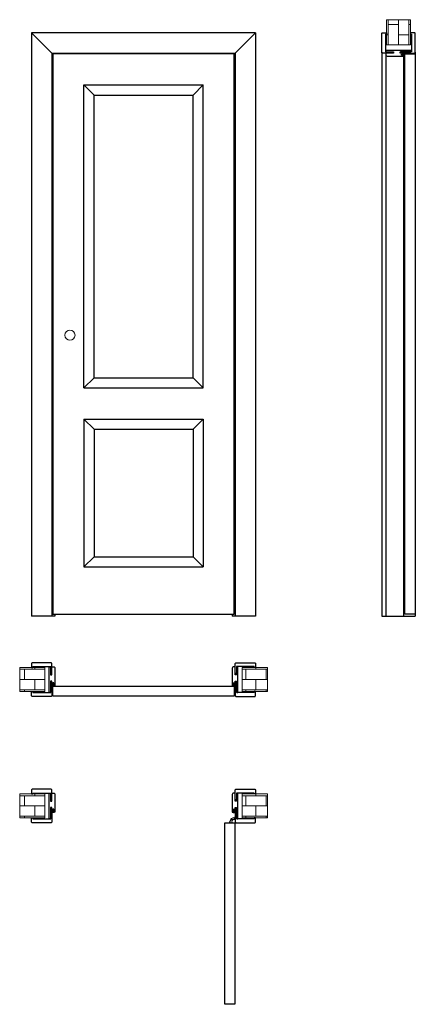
# Model space of a CAD drawing. Header units: millimetres. Extents: x -7516 to 7025, y -7461 to 3001.
# Tile 2 of 7: x -3540 to -1975, y -7161 to -3266. Entities that reach past the tile are written whole.
import ezdxf

# ---------------------------------------------------------------- set-up
doc = ezdxf.new("R2010")
doc.units = ezdxf.units.MM
doc.header["$LTSCALE"] = 0.5
for name, color, linetype, lineweight in [('cienka', 7, 'Continuous', 13), ('główna', 7, 'Continuous', 25), ('wymiary', 7, 'Continuous', 13)]:
    doc.layers.add(name, color=color, linetype=linetype, lineweight=lineweight)

msp = doc.modelspace()

# ---------------------------------------------------------------- hatches: boundary and pattern name
at = {"layer": 'cienka'}
h = msp.add_hatch(dxfattribs=at)
h.set_pattern_fill('AR-B816', color=256, scale=0.2, angle=90)
h.set_pattern_definition([(90, (-2041.3, -3366.13), (-40.64, 2e-15), []), (180, (-2041.3, -3366.13), (-40.64, -40.64), [40.64, -40.64])])
h.paths.add_polyline_path([(-1993.8, -3266.1), (-1993.8, -3366.1), (-2088.8, -3366.1), (-2088.8, -3266.1)])
h = msp.add_hatch(color=256, dxfattribs=at)
h.dxf.hatch_style = 1
h.paths.add_polyline_path([(-2021.6, -3404.5), (-2021.6, -3405.6, 0.325014), (-2021.4, -3405.9), (-2021, -3406), (-2021, -3410.1), (-2017, -3410.1), (-2017, -3408.2, -0.165166), (-2016.3, -3407, 0.233182), (-2015.8, -3406.1), (-2015.8, -3398.6, 0.867797), (-2016.5, -3398.5), (-2018.3, -3403.8, -0.774953), (-2018.9, -3403.7), (-2020.1, -3399.3, -0.423904), (-2019.3, -3398.5, 0.979906), (-2019.3, -3398.1), (-2019.6, -3398.1, 0.157892), (-2020, -3398.3, -0.126306), (-2021, -3398.7), (-2021, -3402.1), (-2026.8, -3402.1, 0.414377), (-2027.5, -3402.9, 0.073964), (-2027.5, -3403.1, 0.160171), (-2024.6, -3405.9), (-2024.1, -3405.4, -0.189326), (-2026.5, -3403.2, -1.179661), (-2026.2, -3403.1), (-2026.2, -3403.3), (-2025.6, -3403.4, -0.09385), (-2022.7, -3405.9), (-2022.3, -3405.7, -0.092298), (-2023.5, -3404.2, -0.624355), (-2023.2, -3403.8), (-2022, -3404, -0.359392)])
h.paths.add_polyline_path([(-2020.1, -3402.5), (-2020.6, -3399.9), (-2019.4, -3403.9, 0.775078), (-2017.7, -3403.9), (-2016.9, -3401.7, 0.065722), (-2016.4, -3399.6, -1.252378), (-2016.1, -3399.7, 0.127045), (-2016.5, -3401.1), (-2016.5, -3406.1, -0.177048), (-2016.6, -3406.5, 0.075328), (-2017.5, -3407.6, -0.688866), (-2017.9, -3407.6, 0.132303), (-2018.2, -3407.1), (-2020.1, -3405.3)], flags=16)
h.paths.add_polyline_path([(-2020.1, -3406.1), (-2017.8, -3408.3), (-2017.8, -3409.3), (-2020.1, -3409.3)], flags=16)
h = msp.add_hatch(dxfattribs=at)
h.set_pattern_fill('AR-B816', color=256, scale=0.2)
h.set_pattern_definition([(0, (-3440, -5876.83), (0, 40.64), []), (90, (-3440, -5876.83), (-40.64, 40.64), [40.64, -40.64])])
h.paths.add_polyline_path([(-3540, -5924.3), (-3440, -5924.3), (-3440, -5829.3), (-3540, -5829.3)])
h = msp.add_hatch(dxfattribs=at)
h.set_pattern_fill('AR-B816', color=256, scale=0.2)
h.set_pattern_definition([(0, (-3540, -5876.83), (0, 40.64), []), (90, (-3540, -5876.83), (-40.64, 40.64), [40.64, -40.64])])
h.paths.add_polyline_path([(-2560, -5924.3), (-2660, -5924.3), (-2660, -5829.3), (-2560, -5829.3)])
h = msp.add_hatch(color=256, dxfattribs=at)
h.dxf.hatch_style = 1
h.paths.add_polyline_path([(-3407.3, -5894.9), (-3407.1, -5896.1, 1.393865), (-3405.8, -5896.7, -0.60272), (-3405.3, -5896.8), (-3405.1, -5897.1), (-3401, -5897.1), (-3401, -5901.2), (-3402.9, -5901.2, 0.165166), (-3404.2, -5901.8, -0.233182), (-3405, -5902.4), (-3412.5, -5902.4, -0.83504), (-3412.6, -5901.6), (-3407.3, -5899.8, 0.745218), (-3407.4, -5899.3), (-3411.8, -5898, 0.419418), (-3412.6, -5898.8, -1.009485), (-3413, -5898.8), (-3413, -5898.3, 0.150738), (-3412.5, -5897.1), (-3409, -5897.1), (-3409, -5891.4, -0.630775), (-3407.8, -5890.8, -0.151937), (-3405.2, -5893.5), (-3405.7, -5894.1, 0.188799), (-3407.9, -5891.6), (-3407.7, -5892.6, 0.09385), (-3405.2, -5895.4), (-3405.5, -5895.8, 0.092299), (-3407, -5894.7, 0.624925)])
h.paths.add_polyline_path([(-3405.9, -5898.1), (-3404, -5899.9, 0.112212), (-3403.6, -5900.2, -0.864372), (-3403.6, -5900.7, 0.067165), (-3404.5, -5901.4, -0.238784), (-3405, -5901.7), (-3410, -5901.7, 0.127045), (-3411.4, -5902, -1.252378), (-3411.5, -5901.7, 0.07005), (-3409.3, -5901.2), (-3407.1, -5900.4, 0.808837), (-3407.4, -5898.7), (-3407.6, -5898.6), (-3411.2, -5897.6), (-3408.6, -5898.1)], flags=16)
h.paths.add_polyline_path([(-3405.1, -5898), (-3401.8, -5898), (-3401.8, -5900.4), (-3402.8, -5900.4)], flags=16)
h = msp.add_hatch(color=256, dxfattribs=at)
h.dxf.hatch_style = 1
h.paths.add_polyline_path([(-2693.4, -5896.5), (-2694.5, -5896.5, 0.325014), (-2694.7, -5896.8), (-2694.9, -5897.1), (-2699, -5897.1), (-2699, -5901.2), (-2697.1, -5901.2, -0.165166), (-2695.8, -5901.8, 0.233182), (-2695, -5902.4), (-2687.5, -5902.4, 0.867797), (-2687.4, -5901.6), (-2692.6, -5899.9, -0.733325), (-2692.7, -5899.3), (-2688.2, -5898, -0.423904), (-2687.4, -5898.8, 0.979906), (-2687, -5898.8), (-2687, -5898.6, 0.157892), (-2687.1, -5898.2, -0.126306), (-2687.5, -5897.1), (-2691, -5897.1), (-2691, -5891.3, 0.414377), (-2691.8, -5890.6, 0.073964), (-2692, -5890.7, 0.160171), (-2694.8, -5893.5), (-2694.3, -5894.1, -0.189326), (-2692.1, -5891.6, -1.179661), (-2692, -5891.9), (-2692.1, -5891.9), (-2692.3, -5892.6, -0.09385), (-2694.8, -5895.4), (-2694.5, -5895.8, -0.092298), (-2693, -5894.7, -0.624355), (-2692.7, -5894.9), (-2692.9, -5896.1, -0.359392)])
h.paths.add_polyline_path([(-2691.4, -5898.1), (-2688.8, -5897.6), (-2692.8, -5898.7, 0.775078), (-2692.8, -5900.4), (-2690.6, -5901.2, 0.065722), (-2688.5, -5901.7, -1.252378), (-2688.6, -5902, 0.127045), (-2690, -5901.7), (-2695, -5901.7, -0.177048), (-2695.4, -5901.5, 0.075328), (-2696.4, -5900.7, -0.688866), (-2696.5, -5900.3, 0.132303), (-2696, -5899.9), (-2694.1, -5898.1)], flags=16)
h.paths.add_polyline_path([(-2694.9, -5898), (-2697.2, -5900.4), (-2698.2, -5900.4), (-2698.2, -5898)], flags=16)
h = msp.add_hatch(dxfattribs=at)
h.set_pattern_fill('AR-B816', color=256, scale=0.2)
h.set_pattern_definition([(0, (-3440, -6376.83), (0, 40.64), []), (90, (-3440, -6376.83), (-40.64, 40.64), [40.64, -40.64])])
h.paths.add_polyline_path([(-3540, -6424.3), (-3440, -6424.3), (-3440, -6329.3), (-3540, -6329.3)])
h = msp.add_hatch(dxfattribs=at)
h.set_pattern_fill('AR-B816', color=256, scale=0.2)
h.set_pattern_definition([(0, (-3540, -6376.83), (0, 40.64), []), (90, (-3540, -6376.83), (-40.64, 40.64), [40.64, -40.64])])
h.paths.add_polyline_path([(-2560, -6424.3), (-2660, -6424.3), (-2660, -6329.3), (-2560, -6329.3)])
h = msp.add_hatch(color=256, dxfattribs=at)
h.dxf.hatch_style = 1
h.paths.add_polyline_path([(-3407.3, -6394.9), (-3407.1, -6396.1, 1.393865), (-3405.8, -6396.7, -0.60272), (-3405.3, -6396.8), (-3405.1, -6397.1), (-3401, -6397.1), (-3401, -6401.2), (-3402.9, -6401.2, 0.165166), (-3404.2, -6401.8, -0.233182), (-3405, -6402.4), (-3412.5, -6402.4, -0.83504), (-3412.6, -6401.6), (-3407.3, -6399.8, 0.745218), (-3407.4, -6399.3), (-3411.8, -6398, 0.419418), (-3412.6, -6398.8, -1.009485), (-3413, -6398.8), (-3413, -6398.3, 0.150738), (-3412.5, -6397.1), (-3409, -6397.1), (-3409, -6391.4, -0.630775), (-3407.8, -6390.8, -0.151937), (-3405.2, -6393.5), (-3405.7, -6394.1, 0.188799), (-3407.9, -6391.6), (-3407.7, -6392.6, 0.09385), (-3405.2, -6395.4), (-3405.5, -6395.8, 0.092299), (-3407, -6394.7, 0.624925)])
h.paths.add_polyline_path([(-3405.9, -6398.1), (-3404, -6399.9, 0.112212), (-3403.6, -6400.2, -0.864372), (-3403.6, -6400.7, 0.067165), (-3404.5, -6401.4, -0.238784), (-3405, -6401.7), (-3410, -6401.7, 0.127045), (-3411.4, -6402, -1.252378), (-3411.5, -6401.7, 0.07005), (-3409.3, -6401.2), (-3407.1, -6400.4, 0.808837), (-3407.4, -6398.7), (-3407.6, -6398.6), (-3411.2, -6397.6), (-3408.6, -6398.1)], flags=16)
h.paths.add_polyline_path([(-3405.1, -6398), (-3401.8, -6398), (-3401.8, -6400.4), (-3402.8, -6400.4)], flags=16)
h = msp.add_hatch(color=256, dxfattribs=at)
h.dxf.hatch_style = 1
h.paths.add_polyline_path([(-2693.4, -6396.5), (-2694.5, -6396.5, 0.325014), (-2694.7, -6396.8), (-2694.9, -6397.1), (-2699, -6397.1), (-2699, -6401.2), (-2697.1, -6401.2, -0.165166), (-2695.8, -6401.8, 0.233182), (-2695, -6402.4), (-2687.5, -6402.4, 0.867797), (-2687.4, -6401.6), (-2692.6, -6399.9, -0.733325), (-2692.7, -6399.3), (-2688.2, -6398, -0.423904), (-2687.4, -6398.8, 0.979906), (-2687, -6398.8), (-2687, -6398.6, 0.157892), (-2687.1, -6398.2, -0.126306), (-2687.5, -6397.1), (-2691, -6397.1), (-2691, -6391.3, 0.414377), (-2691.8, -6390.6, 0.073964), (-2692, -6390.7, 0.160171), (-2694.8, -6393.5), (-2694.3, -6394.1, -0.189326), (-2692.1, -6391.6, -1.179661), (-2692, -6391.9), (-2692.1, -6391.9), (-2692.3, -6392.6, -0.09385), (-2694.8, -6395.4), (-2694.5, -6395.8, -0.092298), (-2693, -6394.7, -0.624355), (-2692.7, -6394.9), (-2692.9, -6396.1, -0.359392)])
h.paths.add_polyline_path([(-2691.4, -6398.1), (-2688.8, -6397.6), (-2692.8, -6398.7, 0.775078), (-2692.8, -6400.4), (-2690.6, -6401.2, 0.065722), (-2688.5, -6401.7, -1.252378), (-2688.6, -6402, 0.127045), (-2690, -6401.7), (-2695, -6401.7, -0.177048), (-2695.4, -6401.5, 0.075328), (-2696.4, -6400.7, -0.688866), (-2696.5, -6400.3, 0.132303), (-2696, -6399.9), (-2694.1, -6398.1)], flags=16)
h.paths.add_polyline_path([(-2694.9, -6398), (-2697.2, -6400.4), (-2698.2, -6400.4), (-2698.2, -6398)], flags=16)

# ---------------------------------------------------------------- linework, layer by layer
for points in [[(-2021, -3398.7), (-2021, -3402.1), (-2026.8, -3402.1, 0.414377), (-2027.5, -3402.9, 0.073964), (-2027.5, -3403.1, 0.160171), (-2024.6, -3405.9), (-2024.1, -3405.4, -0.189326), (-2026.5, -3403.2, -1.179661), (-2026.2, -3403.1), (-2026.2, -3403.3), (-2025.6, -3403.4, -0.09385), (-2022.7, -3405.9), (-2022.3, -3405.7, -0.092299), (-2023.5, -3404.2, -0.624306), (-2023.2, -3403.8), (-2022, -3404, -0.359392), (-2021.6, -3404.5), (-2021.6, -3405.6, 0.324495), (-2021.4, -3405.9), (-2021, -3406), (-2021, -3410.1), (-2017, -3410.1), (-2017, -3408.2, -0.165166), (-2016.3, -3407, 0.233182), (-2015.8, -3406.1), (-2015.8, -3398.6, 0.867797), (-2016.5, -3398.5), (-2018.3, -3403.8, -0.774953), (-2018.9, -3403.7), (-2020.1, -3399.3, -0.423904), (-2019.3, -3398.5, 0.979527), (-2019.3, -3398.1), (-2019.6, -3398.1, 0.157892), (-2020, -3398.3, -0.126306), (-2021, -3398.7)], [(-2020.6, -3399.9), (-2020.1, -3402.5), (-2020.1, -3405.3), (-2018.2, -3407.1, -0.132303), (-2017.9, -3407.6, 0.688866), (-2017.5, -3407.6, -0.077159), (-2017.5, -3407.6, -0.075328), (-2016.6, -3406.5, 0.176759), (-2016.5, -3406.1), (-2016.5, -3401.1, -0.127045), (-2016.1, -3399.7, 1.225279), (-2016.4, -3399.6, -0.065963), (-2016.9, -3401.7), (-2017.7, -3403.9, -0.775078), (-2019.4, -3403.9)], [(-3412.5, -5897.1), (-3409, -5897.1), (-3409, -5891.3, -0.414377), (-3408.2, -5890.6, -0.073964), (-3408, -5890.7, -0.160171), (-3405.2, -5893.5), (-3405.7, -5894.1, 0.189326), (-3407.9, -5891.6, 1.179661), (-3408, -5891.9), (-3407.9, -5891.9), (-3407.7, -5892.6, 0.09385), (-3405.2, -5895.4), (-3405.5, -5895.8, 0.092299), (-3407, -5894.7, 0.624306), (-3407.3, -5894.9), (-3407.1, -5896.1, 0.359392), (-3406.6, -5896.5), (-3405.5, -5896.5, -0.324495), (-3405.3, -5896.8), (-3405.1, -5897.1), (-3401, -5897.1), (-3401, -5901.2), (-3402.9, -5901.2, 0.165166), (-3404.2, -5901.8, -0.233182), (-3405, -5902.4), (-3412.5, -5902.4, -0.867797), (-3412.6, -5901.6), (-3407.4, -5899.9, 0.774953), (-3407.4, -5899.3), (-3411.8, -5898, 0.423904), (-3412.6, -5898.8, -0.979527), (-3413, -5898.8), (-3413, -5898.6, -0.157892), (-3412.9, -5898.2, 0.126306), (-3412.5, -5897.1)], [(-3411.2, -5897.6), (-3408.6, -5898.1), (-3405.9, -5898.1), (-3404, -5899.9, 0.132303), (-3403.5, -5900.3, -0.688866), (-3403.6, -5900.7, 0.077159), (-3403.6, -5900.7, 0.075328), (-3404.6, -5901.5, -0.176759), (-3405, -5901.7), (-3410, -5901.7, 0.127045), (-3411.4, -5902, -1.225279), (-3411.5, -5901.7, 0.065963), (-3409.4, -5901.2), (-3407.2, -5900.4, 0.775078), (-3407.2, -5898.7)], [(-2687.5, -5897.1), (-2691, -5897.1), (-2691, -5891.3, 0.414377), (-2691.8, -5890.6, 0.073964), (-2692, -5890.7, 0.160171), (-2694.8, -5893.5), (-2694.3, -5894.1, -0.189326), (-2692.1, -5891.6, -1.179661), (-2692, -5891.9), (-2692.1, -5891.9), (-2692.3, -5892.6, -0.09385), (-2694.8, -5895.4), (-2694.5, -5895.8, -0.092299), (-2693, -5894.7, -0.624306), (-2692.7, -5894.9), (-2692.9, -5896.1, -0.359392), (-2693.4, -5896.5), (-2694.5, -5896.5, 0.324495), (-2694.7, -5896.8), (-2694.9, -5897.1), (-2699, -5897.1), (-2699, -5901.2), (-2697.1, -5901.2, -0.165166), (-2695.8, -5901.8, 0.233182), (-2695, -5902.4), (-2687.5, -5902.4, 0.867797), (-2687.4, -5901.6), (-2692.6, -5899.9, -0.774953), (-2692.6, -5899.3), (-2688.2, -5898, -0.423904), (-2687.4, -5898.8, 0.979527), (-2687, -5898.8), (-2687, -5898.6, 0.157892), (-2687.1, -5898.2, -0.126306), (-2687.5, -5897.1)], [(-2688.8, -5897.6), (-2691.4, -5898.1), (-2694.1, -5898.1), (-2696, -5899.9, -0.132303), (-2696.5, -5900.3, 0.688866), (-2696.4, -5900.7, -0.077159), (-2696.4, -5900.7, -0.075328), (-2695.4, -5901.5, 0.176759), (-2695, -5901.7), (-2690, -5901.7, -0.127045), (-2688.6, -5902, 1.225279), (-2688.5, -5901.7, -0.065963), (-2690.6, -5901.2), (-2692.8, -5900.4, -0.775078), (-2692.8, -5898.7)], [(-3412.5, -6397.1), (-3409, -6397.1), (-3409, -6391.3, -0.414377), (-3408.2, -6390.6, -0.073964), (-3408, -6390.7, -0.160171), (-3405.2, -6393.5), (-3405.7, -6394.1, 0.189326), (-3407.9, -6391.6, 1.179661), (-3408, -6391.9), (-3407.9, -6391.9), (-3407.7, -6392.6, 0.09385), (-3405.2, -6395.4), (-3405.5, -6395.8, 0.092299), (-3407, -6394.7, 0.624306), (-3407.3, -6394.9), (-3407.1, -6396.1, 0.359392), (-3406.6, -6396.5), (-3405.5, -6396.5, -0.324495), (-3405.3, -6396.8), (-3405.1, -6397.1), (-3401, -6397.1), (-3401, -6401.2), (-3402.9, -6401.2, 0.165166), (-3404.2, -6401.8, -0.233182), (-3405, -6402.4), (-3412.5, -6402.4, -0.867797), (-3412.6, -6401.6), (-3407.4, -6399.9, 0.774953), (-3407.4, -6399.3), (-3411.8, -6398, 0.423904), (-3412.6, -6398.8, -0.979527), (-3413, -6398.8), (-3413, -6398.6, -0.157892), (-3412.9, -6398.2, 0.126306), (-3412.5, -6397.1)], [(-3411.2, -6397.6), (-3408.6, -6398.1), (-3405.9, -6398.1), (-3404, -6399.9, 0.132303), (-3403.5, -6400.3, -0.688866), (-3403.6, -6400.7, 0.077159), (-3403.6, -6400.7, 0.075328), (-3404.6, -6401.5, -0.176759), (-3405, -6401.7), (-3410, -6401.7, 0.127045), (-3411.4, -6402, -1.225279), (-3411.5, -6401.7, 0.065963), (-3409.4, -6401.2), (-3407.2, -6400.4, 0.775078), (-3407.2, -6398.7)], [(-2687.5, -6397.1), (-2691, -6397.1), (-2691, -6391.3, 0.414377), (-2691.8, -6390.6, 0.073964), (-2692, -6390.7, 0.160171), (-2694.8, -6393.5), (-2694.3, -6394.1, -0.189326), (-2692.1, -6391.6, -1.179661), (-2692, -6391.9), (-2692.1, -6391.9), (-2692.3, -6392.6, -0.09385), (-2694.8, -6395.4), (-2694.5, -6395.8, -0.092299), (-2693, -6394.7, -0.624306), (-2692.7, -6394.9), (-2692.9, -6396.1, -0.359392), (-2693.4, -6396.5), (-2694.5, -6396.5, 0.324495), (-2694.7, -6396.8), (-2694.9, -6397.1), (-2699, -6397.1), (-2699, -6401.2), (-2697.1, -6401.2, -0.165166), (-2695.8, -6401.8, 0.233182), (-2695, -6402.4), (-2687.5, -6402.4, 0.867797), (-2687.4, -6401.6), (-2692.6, -6399.9, -0.774953), (-2692.6, -6399.3), (-2688.2, -6398, -0.423904), (-2687.4, -6398.8, 0.979527), (-2687, -6398.8), (-2687, -6398.6, 0.157892), (-2687.1, -6398.2, -0.126306), (-2687.5, -6397.1)], [(-2688.8, -6397.6), (-2691.4, -6398.1), (-2694.1, -6398.1), (-2696, -6399.9, -0.132303), (-2696.5, -6400.3, 0.688866), (-2696.4, -6400.7, -0.077159), (-2696.4, -6400.7, -0.075328), (-2695.4, -6401.5, 0.176759), (-2695, -6401.7), (-2690, -6401.7, -0.127045), (-2688.6, -6402, 1.225279), (-2688.5, -6401.7, -0.065963), (-2690.6, -6401.2), (-2692.8, -6400.4, -0.775078), (-2692.8, -6398.7)]]:
    msp.add_lwpolyline(points, format="xyb", close=True)
for points in [[(-2020.1, -3406.1), (-2020.1, -3409.3), (-2017.8, -3409.3), (-2017.8, -3408.3)], [(-3405.1, -5898), (-3401.8, -5898), (-3401.8, -5900.4), (-3402.8, -5900.4)], [(-2694.9, -5898), (-2698.2, -5898), (-2698.2, -5900.4), (-2697.2, -5900.4)], [(-3405.1, -6398), (-3401.8, -6398), (-3401.8, -6400.4), (-3402.8, -6400.4)], [(-2694.9, -6398), (-2698.2, -6398), (-2698.2, -6400.4), (-2697.2, -6400.4)]]:
    msp.add_lwpolyline(points, close=True)
for points in [[(-1993.8, -3266.1), (-1993.8, -3366.1), (-2088.8, -3366.1), (-2088.8, -3266.1)], [(-3540, -5924.3), (-3440, -5924.3), (-3440, -5829.3), (-3540, -5829.3)], [(-2560, -5924.3), (-2660, -5924.3), (-2660, -5829.3), (-2560, -5829.3)], [(-3540, -6424.3), (-3440, -6424.3), (-3440, -6329.3), (-3540, -6329.3)], [(-2560, -6424.3), (-2660, -6424.3), (-2660, -6329.3), (-2560, -6329.3)]]:
    msp.add_lwpolyline(points, close=True, dxfattribs=at)
for points in [[(-2687, -6419.7), (-2701.9, -6426, 0.235469), (-2704.5, -6429), (-2706.9, -6438.3, 0.198912), (-2706.2, -6442.8), (-2705.9, -6443.4)], [(-2697.8, -6443.4), (-2699.7, -6441.9, -0.300966), (-2700.7, -6439.3), (-2699.6, -6435.1, -0.26513), (-2698.9, -6434.4, 0.291127), (-2695.7, -6430.8, -0.201318), (-2695.3, -6430.1), (-2687, -6424.1)], [(-2687, -6432.4), (-2688.4, -6430.6, 0.300966), (-2691, -6429.6), (-2695.2, -6430.7, 0.26513), (-2695.9, -6431.4)]]:
    msp.add_lwpolyline(points, format="xyb", dxfattribs=at)
msp.add_lwpolyline([(-2710.6, -6443.4), (-2704.3, -6428.4)], dxfattribs=at)
msp.add_circle((-2700.2, -6430.1), 2.21, dxfattribs=at)
at = {"layer": 'główna'}
for p, q in [((-3493, -3318.1), (-3493, -5626.1)), ((-2607, -3318.1), (-3493, -3318.1)), ((-3409, -3402.1), (-3493, -3318.1)), ((-2607, -3318.1), (-2691, -3402.1)), ((-2607, -3318.1), (-2607, -5626.1)), ((-3413, -3398.1), (-3413, -5626.1)), ((-3413, -3398.1), (-2687, -3398.1)), ((-2687, -3398.1), (-2687, -5626.1)), ((-2107.8, -3394.9), (-2107.8, -5626.1)), ((-2092, -3404.9), (-2092, -5626.1)), ((-2021, -3410.1), (-2021, -5626.1)), ((-1974.8, -3394.9), (-1974.8, -5626.1)), ((-3286, -4723.1), (-3286, -3524.1)), ((-3286, -3524.1), (-2814, -3524.1)), ((-3286, -3524.1), (-3246, -3564.1)), ((-2814, -3524.1), (-2854, -3564.1)), ((-2814, -4723.1), (-2814, -3524.1)), ((-3246, -4683.1), (-3246, -3564.1)), ((-3246, -3564.1), (-2854, -3564.1)), ((-2854, -4683.1), (-2854, -3564.1)), ((-3286, -4723.1), (-3246, -4683.1)), ((-3246, -4683.1), (-2854, -4683.1)), ((-2854, -4683.1), (-2814, -4723.1)), ((-3286, -4723.1), (-2814, -4723.1)), ((-3286, -4846.1), (-2814, -4846.1)), ((-3286, -4846.1), (-3286, -5431.2)), ((-3286, -4846.1), (-3246, -4886.1)), ((-2814, -4846.1), (-2854, -4886.1)), ((-2814, -4846.1), (-2814, -5431.2)), ((-3246, -4886.1), (-2854, -4886.1)), ((-3246, -4886.1), (-3246, -5391.2)), ((-2854, -4886.1), (-2854, -5391.2)), ((-3286, -5431.2), (-3246, -5391.2)), ((-3246, -5391.2), (-2854, -5391.2)), ((-2814, -5431.2), (-2854, -5391.2)), ((-3286, -5431.2), (-2814, -5431.2)), ((-3401, -5626.1), (-3493, -5626.1)), ((-3401, -5618.1), (-3401, -5626.1)), ((-2699, -5618.1), (-2699, -5626.1)), ((-2607, -5626.1), (-2699, -5626.1)), ((-2107.8, -5626.1), (-1974.8, -5626.1))]:
    msp.add_line(p, q, dxfattribs=at)
for points in [[(-2088.8, -3318.1), (-2088.8, -3323.3), (-2092.6, -3323.3), (-2092.6, -3393.8), (-2063.8, -3393.8), (-2063.8, -3395.1), (-2066.8, -3398.1), (-2104.6, -3398.1, -0.414214), (-2107.8, -3394.9), (-2107.8, -3321.3, -0.414214), (-2104.6, -3318.1)], [(-1993.8, -3318.1), (-1993.8, -3323.3), (-1990, -3323.3), (-1990, -3393.8), (-2032.8, -3393.8), (-2032.8, -3395.1), (-2029.8, -3398.1), (-1978, -3398.1, 0.414214), (-1974.8, -3394.9), (-1974.8, -3321.3, 0.414214), (-1978, -3318.1)], [(-2092, -3387.9), (-2092, -3391.4), (-2089.8, -3393.6), (-2060.8, -3393.6), (-2060.8, -3398.1), (-2092, -3398.1), (-2092, -3404.9, 0.414214), (-2086.8, -3410.1), (-2021, -3410.1), (-2021, -3406.1), (-2029, -3406.1), (-2029, -3402.1), (-2021, -3402.1), (-2021, -3398.1), (-2035, -3398.1), (-2035, -3393.6), (-1992, -3393.6), (-1990, -3391.6), (-1990, -3387.9), (-2091.8, -3387.9)], [(-3493, -5829.3), (-3487.8, -5829.3), (-3487.8, -5825.5), (-3417.3, -5825.5), (-3417.3, -5854.3), (-3416, -5854.3), (-3413, -5851.3), (-3413, -5813.5, 0.414214), (-3416.2, -5810.3), (-3489.8, -5810.3, 0.414214), (-3493, -5813.5)], [(-3423.2, -5826.1), (-3419.7, -5826.1), (-3417.5, -5828.3), (-3417.5, -5857.3), (-3413, -5857.3), (-3413, -5826.1), (-3406.2, -5826.1, -0.414214), (-3401, -5831.3), (-3401, -5897.1), (-3405, -5897.1), (-3405, -5889.1), (-3409, -5889.1), (-3409, -5897.1), (-3413, -5897.1), (-3413, -5883.1), (-3417.5, -5883.1), (-3417.5, -5926.1), (-3419.5, -5928.1), (-3423.2, -5928.1), (-3423.2, -5826.3)], [(-2676.8, -5826.1), (-2680.3, -5826.1), (-2682.5, -5828.3), (-2682.5, -5857.3), (-2687, -5857.3), (-2687, -5826.1), (-2693.8, -5826.1, 0.414214), (-2699, -5831.3), (-2699, -5897.1), (-2695, -5897.1), (-2695, -5889.1), (-2691, -5889.1), (-2691, -5897.1), (-2687, -5897.1), (-2687, -5883.1), (-2682.5, -5883.1), (-2682.5, -5926.1), (-2680.5, -5928.1), (-2676.8, -5928.1), (-2676.8, -5826.3)], [(-2607, -5829.3), (-2612.2, -5829.3), (-2612.2, -5825.5), (-2682.7, -5825.5), (-2682.7, -5854.3), (-2684, -5854.3), (-2687, -5851.3), (-2687, -5813.5, -0.414214), (-2683.8, -5810.3), (-2610.2, -5810.3, -0.414214), (-2607, -5813.5)], [(-3493, -5924.3), (-3487.8, -5924.3), (-3487.8, -5928.1), (-3417.3, -5928.1), (-3417.3, -5885.3), (-3416, -5885.3), (-3413, -5888.3), (-3413, -5940.1, -0.414214), (-3416.2, -5943.3), (-3489.8, -5943.3, -0.414214), (-3493, -5940.1)], [(-2607, -5924.3), (-2612.2, -5924.3), (-2612.2, -5928.1), (-2682.7, -5928.1), (-2682.7, -5885.3), (-2684, -5885.3), (-2687, -5888.3), (-2687, -5940.1, 0.414214), (-2683.8, -5943.3), (-2610.2, -5943.3, 0.414214), (-2607, -5940.1)], [(-3493, -6329.3), (-3487.8, -6329.3), (-3487.8, -6325.5), (-3417.3, -6325.5), (-3417.3, -6354.3), (-3416, -6354.3), (-3413, -6351.3), (-3413, -6313.5, 0.414214), (-3416.2, -6310.3), (-3489.8, -6310.3, 0.414214), (-3493, -6313.5)], [(-3423.2, -6326.1), (-3419.7, -6326.1), (-3417.5, -6328.3), (-3417.5, -6357.3), (-3413, -6357.3), (-3413, -6326.1), (-3406.2, -6326.1, -0.414214), (-3401, -6331.3), (-3401, -6397.1), (-3405, -6397.1), (-3405, -6389.1), (-3409, -6389.1), (-3409, -6397.1), (-3413, -6397.1), (-3413, -6383.1), (-3417.5, -6383.1), (-3417.5, -6426.1), (-3419.5, -6428.1), (-3423.2, -6428.1), (-3423.2, -6326.3)], [(-2676.8, -6326.1), (-2680.3, -6326.1), (-2682.5, -6328.3), (-2682.5, -6357.3), (-2687, -6357.3), (-2687, -6326.1), (-2693.8, -6326.1, 0.414214), (-2699, -6331.3), (-2699, -6397.1), (-2695, -6397.1), (-2695, -6389.1), (-2691, -6389.1), (-2691, -6397.1), (-2687, -6397.1), (-2687, -6383.1), (-2682.5, -6383.1), (-2682.5, -6426.1), (-2680.5, -6428.1), (-2676.8, -6428.1), (-2676.8, -6326.3)], [(-2607, -6329.3), (-2612.2, -6329.3), (-2612.2, -6325.5), (-2682.7, -6325.5), (-2682.7, -6354.3), (-2684, -6354.3), (-2687, -6351.3), (-2687, -6313.5, -0.414214), (-2683.8, -6310.3), (-2610.2, -6310.3, -0.414214), (-2607, -6313.5)], [(-3493, -6424.3), (-3487.8, -6424.3), (-3487.8, -6428.1), (-3417.3, -6428.1), (-3417.3, -6385.3), (-3416, -6385.3), (-3413, -6388.3), (-3413, -6440.1, -0.414214), (-3416.2, -6443.3), (-3489.8, -6443.3, -0.414214), (-3493, -6440.1)], [(-2607, -6424.3), (-2612.2, -6424.3), (-2612.2, -6428.1), (-2682.7, -6428.1), (-2682.7, -6385.3), (-2684, -6385.3), (-2687, -6388.3), (-2687, -6440.1, 0.414214), (-2683.8, -6443.3), (-2610.2, -6443.3, 0.414214), (-2607, -6440.1)]]:
    msp.add_lwpolyline(points, format="xyb", close=True, dxfattribs=at)
for points in [[(-3409, -5618.1), (-2691, -5618.1), (-2691, -3401.1), (-3409, -3401.1)], [(-3409, -5902.3), (-2691, -5902.3), (-2691, -5942.3), (-3409, -5942.3)], [(-2728.2, -7161.4), (-2728.2, -6443.4), (-2688.2, -6443.4), (-2688.2, -7161.4)]]:
    msp.add_lwpolyline(points, close=True, dxfattribs=at)
msp.add_lwpolyline([(-1975.8, -3401.1), (-1975.8, -5618.1), (-2015.8, -5618.1), (-2015.8, -3401.1), (-1975.8, -3401.1)], dxfattribs=at)
at = {"layer": 'wymiary'}
msp.add_circle((-3341, -4514.1, 0), 20, dxfattribs=at)

doc.saveas('drawing.dxf')
